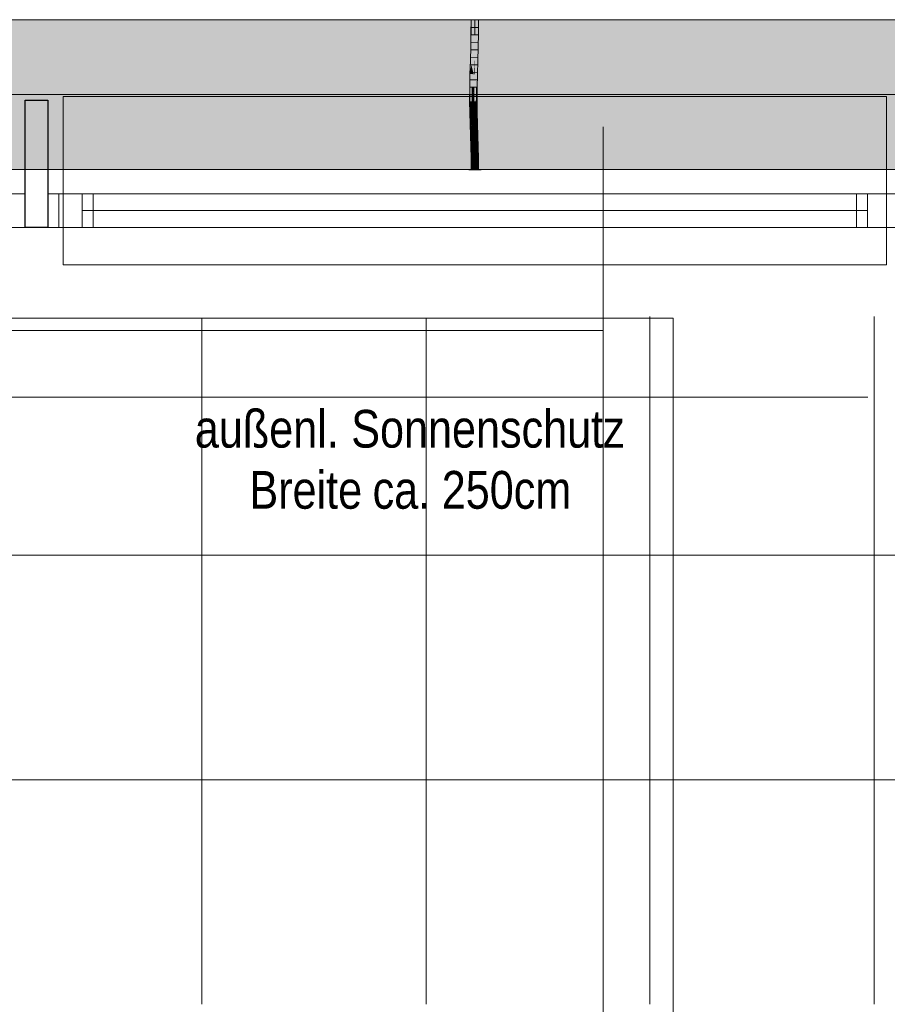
# Model space of a CAD drawing. Extents: x -420 to 300, y 62 to 1162.
# Tile 14 of 130: x -99 to -52, y 336 to 388. Entities that reach past the tile are written whole.
import ezdxf
from ezdxf.lldxf.tags import DXFTag

# ---------------------------------------------------------------- set-up
doc = ezdxf.new("R2010")
doc.units = 0
doc.layers.get('0').update_dxf_attribs({"lineweight": 35})
for name, color, linetype, lineweight, true_color in [('30 -33 Aussenwände- 7 Fassade_ Elemente', 7, 'Continuous', 9, 0x00aacc), ('30 -35 Decken- 1 Konstruktion-Träger- Stahlbeton', 7, 'grob-A06G9F4K8I', 13, 0x33aa00), ('70 -72 Beschriftung- 1 Beschriftung allgemein', 7, 'Continuous', 9, 0xff6633), ('E_Leerrohr 20', 7, 'Continuous', 13, 0xcc0099), ('E_Leerrohr 20-Shading', 7, 'Continuous', 13, 0xcc0099)]:
    doc.layers.add(name, color=color, linetype=linetype, lineweight=lineweight, true_color=true_color)
for name, color, linetype, lineweight in [('60- 61 allgemeine Ausstattung- 4 Terrassen', 7, 'Continuous', 9), ('70 -71 Achsen- 1 Gebäudeachsen', 7, 'STRICHPUNKT2-A06G9F4J8I', 18), ('Keine-1', 7, 'Continuous', 15)]:
    doc.layers.add(name, color=color, linetype=linetype, lineweight=lineweight)
doc.layers.add('iwb_Schraffur_Unterzug', color=7, linetype='Continuous', lineweight=5, true_color=0xffffcc, plot=False)
doc.styles.get("Standard").update_dxf_attribs({"font": 'ARIALN.TTF'})
tags = doc.linetypes.add('grob-A06G9F4K8I', pattern=[14, 3, -8, 3]).pattern_tags.tags
tags[8:9] = [DXFTag(74, 4), DXFTag(75, 0), DXFTag(340, '0'), DXFTag(46, 0.0), DXFTag(50, 0.0), DXFTag(44, 0.0), DXFTag(45, 0.0)]
tags[6:7] = [DXFTag(74, 4), DXFTag(75, 0), DXFTag(340, '0'), DXFTag(46, 0.0), DXFTag(50, 0.0), DXFTag(44, 0.0), DXFTag(45, 0.0)]
tags[4:5] = [DXFTag(74, 4), DXFTag(75, 0), DXFTag(340, '0'), DXFTag(46, 0.0), DXFTag(50, 0.0), DXFTag(44, 0.0), DXFTag(45, 0.0)]
tags = doc.linetypes.add('STRICHPUNKT2', pattern=[12.7, 6.35, -3.175, 0, -3.175]).pattern_tags.tags
tags[10:11] = [DXFTag(74, 4), DXFTag(75, 0), DXFTag(340, '0'), DXFTag(46, 0.0), DXFTag(50, 0.0), DXFTag(44, 0.0), DXFTag(45, 0.0)]
tags[8:9] = [DXFTag(74, 4), DXFTag(75, 0), DXFTag(340, '0'), DXFTag(46, 0.0), DXFTag(50, 0.0), DXFTag(44, 0.0), DXFTag(45, 0.0)]
tags[6:7] = [DXFTag(74, 4), DXFTag(75, 0), DXFTag(340, '0'), DXFTag(46, 0.0), DXFTag(50, 0.0), DXFTag(44, 0.0), DXFTag(45, 0.0)]
tags[4:5] = [DXFTag(74, 4), DXFTag(75, 0), DXFTag(340, '0'), DXFTag(46, 0.0), DXFTag(50, 0.0), DXFTag(44, 0.0), DXFTag(45, 0.0)]
tags = doc.linetypes.add('STRICHPUNKT2-A06G9F4J8I', pattern=[12.7, 6.35, -3.175, 0, -3.175]).pattern_tags.tags
tags[10:11] = [DXFTag(74, 4), DXFTag(75, 0), DXFTag(340, '0'), DXFTag(46, 0.0), DXFTag(50, 0.0), DXFTag(44, 0.0), DXFTag(45, 0.0)]
tags[8:9] = [DXFTag(74, 4), DXFTag(75, 0), DXFTag(340, '0'), DXFTag(46, 0.0), DXFTag(50, 0.0), DXFTag(44, 0.0), DXFTag(45, 0.0)]
tags[6:7] = [DXFTag(74, 4), DXFTag(75, 0), DXFTag(340, '0'), DXFTag(46, 0.0), DXFTag(50, 0.0), DXFTag(44, 0.0), DXFTag(45, 0.0)]
tags[4:5] = [DXFTag(74, 4), DXFTag(75, 0), DXFTag(340, '0'), DXFTag(46, 0.0), DXFTag(50, 0.0), DXFTag(44, 0.0), DXFTag(45, 0.0)]

# ---------------------------------------------------------------- blocks, each defined once
blk = doc.blocks.new('Shading-A06G9F0D8I', base_point=(-74.158, 385.538))
at = {"layer": 'E_Leerrohr 20-Shading', "color": 223, "true_color": 0xc67fb4}
for points in [[(-74.439, 388.441), (-74.498, 388.441), (-74.445, 387.719), (-74.504, 387.72)], [(-74.098, 388.441), (-74.156, 388.441), (-74.104, 387.714), (-74.163, 387.714)], [(-74.445, 387.719), (-74.504, 387.72), (-74.463, 386.995), (-74.519, 386.997)], [(-74.461, 386.995), (-74.445, 387.719), (-74.463, 386.995)], [(-74.108, 387.714), (-74.163, 387.714), (-74.135, 386.987), (-74.178, 386.988)], [(-74.119, 386.987), (-74.104, 387.714), (-74.135, 386.987), (-74.108, 387.714)], [(-74.463, 386.995), (-74.519, 386.997), (-74.485, 386.271), (-74.539, 386.272)], [(-74.485, 386.271), (-74.481, 386.271), (-74.463, 386.995), (-74.461, 386.995)], [(-74.481, 386.271), (-74.48, 386.271), (-74.461, 386.995)], [(-74.159, 386.988), (-74.178, 386.988), (-74.184, 386.263), (-74.198, 386.263)], [(-74.168, 386.262), (-74.135, 386.987), (-74.184, 386.263), (-74.159, 386.988)], [(-74.139, 386.262), (-74.119, 386.987), (-74.168, 386.262), (-74.135, 386.987)], [(-74.558, 385.547), (-74.493, 385.996), (-74.539, 386.272), (-74.485, 386.271)], [(-74.485, 386.271), (-74.493, 385.996), (-74.481, 386.271), (-74.488, 386.035)], [(-74.488, 386.035), (-74.486, 386.045), (-74.481, 386.271), (-74.48, 386.271)], [(-74.184, 386.263), (-74.198, 386.263), (-74.209, 385.539), (-74.217, 385.539)], [(-74.201, 385.539), (-74.168, 386.262), (-74.209, 385.539), (-74.184, 386.263)], [(-74.158, 385.538), (-74.139, 386.262), (-74.201, 385.539), (-74.168, 386.262)], [(-74.509, 385.546), (-74.503, 385.676), (-74.558, 385.547), (-74.493, 385.996)], [(-74.499, 385.545), (-74.486, 386.045), (-74.509, 385.546)], [(-74.493, 385.996), (-74.503, 385.676), (-74.488, 386.035), (-74.489, 385.981)], [(-74.489, 385.981), (-74.486, 386.045), (-74.488, 386.035)], [(-74.509, 385.546), (-74.558, 385.547), (-74.532, 384.819), (-74.572, 384.82)], [(-74.513, 384.819), (-74.499, 385.545), (-74.532, 384.819), (-74.509, 385.546)], [(-74.228, 384.816), (-74.209, 385.539), (-74.23, 384.816), (-74.215, 385.539)], [(-74.215, 385.539), (-74.217, 385.539), (-74.23, 384.816)], [(-74.224, 384.816), (-74.201, 385.539), (-74.228, 384.816), (-74.209, 385.539)], [(-74.224, 384.816), (-74.223, 384.816), (-74.213, 385.144)], [(-74.223, 384.816), (-74.201, 385.539), (-74.213, 385.144)], [(-74.223, 384.816), (-74.172, 384.815), (-74.201, 385.539), (-74.158, 385.538)], [(-74.535, 384.458), (-74.532, 384.819), (-74.573, 384.459), (-74.572, 384.82)], [(-74.516, 384.092), (-74.513, 384.819), (-74.537, 384.092), (-74.532, 384.819)], [(-74.232, 384.453), (-74.23, 384.453), (-74.23, 384.816), (-74.228, 384.816)], [(-74.23, 384.453), (-74.227, 384.453), (-74.228, 384.816), (-74.224, 384.816)], [(-74.227, 384.453), (-74.173, 384.452), (-74.223, 384.816), (-74.172, 384.815)], [(-74.227, 384.453), (-74.223, 384.816), (-74.226, 384.526)], [(-74.223, 384.816), (-74.224, 384.816), (-74.226, 384.526)], [(-74.537, 384.092), (-74.535, 384.458), (-74.575, 384.092), (-74.573, 384.459)], [(-74.537, 384.092), (-74.575, 384.092), (-74.524, 383.481), (-74.567, 383.48)], [(-74.508, 383.482), (-74.516, 384.092), (-74.524, 383.481), (-74.537, 384.092)], [(-74.229, 384.093), (-74.227, 384.453), (-74.233, 384.093), (-74.232, 384.453)], [(-74.229, 384.093), (-74.233, 384.093), (-74.216, 383.487), (-74.225, 383.487)], [(-74.229, 384.093), (-74.175, 384.093), (-74.227, 384.453), (-74.173, 384.452)], [(-74.167, 383.488), (-74.175, 384.093), (-74.216, 383.487), (-74.229, 384.093)], [(-74.524, 383.481), (-74.567, 383.48), (-74.498, 382.872), (-74.552, 382.87)], [(-74.493, 382.872), (-74.508, 383.482), (-74.498, 382.872), (-74.524, 383.481)], [(-74.191, 382.88), (-74.216, 383.487), (-74.211, 382.88), (-74.225, 383.487)], [(-74.225, 383.487), (-74.225, 383.487), (-74.211, 382.88)], [(-74.152, 382.881), (-74.167, 383.488), (-74.191, 382.88), (-74.216, 383.487)], [(-74.552, 382.87), (-74.531, 382.703), (-74.498, 382.872), (-74.49, 382.703)], [(-74.531, 382.703), (-74.552, 382.87), (-74.547, 382.702)], [(-74.534, 382.261), (-74.475, 382.263), (-74.547, 382.702), (-74.531, 382.703)], [(-74.531, 382.703), (-74.475, 382.263), (-74.49, 382.703), (-74.486, 382.633)], [(-74.486, 382.633), (-74.493, 382.872), (-74.498, 382.872)], [(-74.205, 382.705), (-74.182, 382.705), (-74.211, 382.88), (-74.191, 382.88)], [(-74.193, 382.271), (-74.16, 382.272), (-74.205, 382.705), (-74.182, 382.705)], [(-74.182, 382.705), (-74.147, 382.706), (-74.191, 382.88), (-74.152, 382.881)], [(-74.16, 382.272), (-74.134, 382.273), (-74.182, 382.705), (-74.147, 382.706)], [(-74.475, 382.263), (-74.534, 382.261), (-74.458, 381.655), (-74.516, 381.654)], [(-74.16, 382.272), (-74.193, 382.271), (-74.13, 381.663), (-74.175, 381.662)], [(-74.116, 381.664), (-74.134, 382.273), (-74.13, 381.663), (-74.16, 382.272)], [(-74.458, 381.655), (-74.516, 381.654), (-74.446, 381.048), (-74.503, 381.047)], [(-74.444, 381.048), (-74.458, 381.655), (-74.446, 381.048), (-74.458, 381.655)], [(-74.13, 381.663), (-74.175, 381.662), (-74.107, 381.053), (-74.162, 381.052)], [(-74.103, 381.053), (-74.116, 381.664), (-74.107, 381.053), (-74.13, 381.663)], [(-74.446, 381.048), (-74.503, 381.047), (-74.443, 380.441), (-74.498, 380.441)], [(-74.443, 380.441), (-74.441, 380.441), (-74.446, 381.048), (-74.444, 381.048)], [(-74.441, 380.441), (-74.439, 380.441), (-74.444, 381.048)], [(-74.098, 380.441), (-74.107, 381.053), (-74.156, 380.441), (-74.162, 381.052)], [(-74.098, 380.441), (-74.103, 381.053), (-74.107, 381.053)]]:
    blk.add_solid(points, dxfattribs=at)
at = {"layer": 'E_Leerrohr 20-Shading', "color": 231, "true_color": 0xe17fc9}
for points in [[(-74.298, 388.441), (-74.439, 388.441), (-74.304, 387.717), (-74.445, 387.719)], [(-74.298, 388.441), (-74.304, 387.717), (-74.3, 387.716)], [(-74.3, 387.716), (-74.293, 387.716), (-74.298, 388.441)], [(-74.293, 387.716), (-74.163, 387.714), (-74.298, 388.441), (-74.156, 388.441)], [(-74.304, 387.717), (-74.445, 387.719), (-74.319, 386.992), (-74.461, 386.995)], [(-74.304, 387.717), (-74.319, 386.992), (-74.315, 386.992)], [(-74.315, 386.992), (-74.304, 386.991), (-74.304, 387.717), (-74.3, 387.716)], [(-74.3, 387.716), (-74.304, 386.991), (-74.293, 387.716), (-74.282, 386.991)], [(-74.282, 386.991), (-74.178, 386.988), (-74.293, 387.716), (-74.163, 387.714)], [(-74.341, 386.992), (-74.461, 386.995), (-74.352, 386.267), (-74.48, 386.271)], [(-74.339, 386.267), (-74.319, 386.992), (-74.352, 386.267), (-74.341, 386.992)], [(-74.319, 386.992), (-74.339, 386.267), (-74.337, 386.267)], [(-74.328, 386.267), (-74.315, 386.992), (-74.337, 386.267), (-74.319, 386.992)], [(-74.328, 386.267), (-74.31, 386.266), (-74.315, 386.992), (-74.304, 386.991)], [(-74.304, 386.991), (-74.31, 386.266), (-74.282, 386.991), (-74.269, 386.265)], [(-74.269, 386.265), (-74.198, 386.263), (-74.282, 386.991), (-74.178, 386.988)], [(-74.486, 386.045), (-74.363, 385.561), (-74.48, 386.271), (-74.352, 386.267)], [(-74.363, 385.561), (-74.358, 385.542), (-74.352, 386.267), (-74.339, 386.267)], [(-74.337, 386.267), (-74.339, 386.267), (-74.354, 385.542), (-74.358, 385.542)], [(-74.34, 385.542), (-74.328, 386.267), (-74.354, 385.542), (-74.337, 386.267)], [(-74.328, 386.267), (-74.332, 386.002), (-74.31, 386.266), (-74.312, 386.002)], [(-74.31, 386.266), (-74.315, 385.541), (-74.269, 386.265), (-74.255, 385.54)], [(-74.255, 385.54), (-74.217, 385.539), (-74.269, 386.265), (-74.198, 386.263)], [(-74.486, 386.045), (-74.499, 385.545), (-74.477, 385.545)], [(-74.477, 385.545), (-74.363, 385.542), (-74.486, 386.045), (-74.363, 385.561)], [(-74.363, 385.542), (-74.358, 385.542), (-74.363, 385.561)], [(-74.332, 386.002), (-74.34, 385.542), (-74.312, 386.002), (-74.315, 385.541)], [(-74.477, 385.545), (-74.499, 385.545), (-74.467, 384.818), (-74.513, 384.819)], [(-74.467, 384.818), (-74.372, 384.817), (-74.477, 385.545), (-74.363, 385.542)], [(-74.372, 384.817), (-74.358, 385.542), (-74.363, 385.542)], [(-74.354, 385.542), (-74.358, 385.542), (-74.369, 384.817), (-74.372, 384.817)], [(-74.35, 384.817), (-74.34, 385.542), (-74.369, 384.817), (-74.354, 385.542)], [(-74.35, 384.817), (-74.319, 384.817), (-74.34, 385.542), (-74.315, 385.541)], [(-74.315, 385.541), (-74.319, 384.817), (-74.255, 385.54), (-74.245, 384.816)], [(-74.255, 385.54), (-74.245, 384.816), (-74.217, 385.539), (-74.238, 384.816)], [(-74.467, 384.818), (-74.513, 384.819), (-74.465, 384.092), (-74.516, 384.092)], [(-74.373, 384.456), (-74.372, 384.817), (-74.466, 384.457), (-74.467, 384.818)], [(-74.373, 384.456), (-74.353, 384.455), (-74.369, 384.817), (-74.35, 384.817)], [(-74.369, 384.817), (-74.372, 384.817), (-74.373, 384.456)], [(-74.35, 384.817), (-74.354, 384.289), (-74.319, 384.817), (-74.32, 384.289)], [(-74.245, 384.816), (-74.319, 384.817), (-74.246, 384.093), (-74.32, 384.093)], [(-74.245, 384.816), (-74.246, 384.093), (-74.244, 384.197)], [(-74.238, 384.816), (-74.245, 384.816), (-74.242, 384.712)], [(-74.242, 384.712), (-74.245, 384.816), (-74.245, 384.609)], [(-74.232, 384.453), (-74.242, 384.712), (-74.243, 384.093), (-74.245, 384.609)], [(-74.23, 384.816), (-74.238, 384.816), (-74.232, 384.453), (-74.242, 384.712)], [(-74.465, 384.092), (-74.516, 384.092), (-74.471, 383.482), (-74.508, 383.482)], [(-74.471, 383.482), (-74.369, 383.484), (-74.465, 384.092), (-74.382, 384.093)], [(-74.466, 384.457), (-74.465, 384.092), (-74.386, 384.456), (-74.382, 384.093)], [(-74.382, 384.093), (-74.375, 384.093), (-74.386, 384.456), (-74.373, 384.456)], [(-74.382, 384.093), (-74.369, 383.484), (-74.378, 384.093), (-74.367, 383.484)], [(-74.367, 383.484), (-74.375, 384.093), (-74.378, 384.093)], [(-74.355, 384.093), (-74.373, 384.456), (-74.375, 384.093)], [(-74.355, 384.093), (-74.375, 384.093), (-74.354, 383.484), (-74.367, 383.484)], [(-74.373, 384.456), (-74.355, 384.093), (-74.353, 384.455)], [(-74.354, 384.289), (-74.355, 384.093), (-74.32, 384.289), (-74.32, 384.093)], [(-74.354, 383.484), (-74.318, 383.485), (-74.355, 384.093), (-74.32, 384.093)], [(-74.246, 384.093), (-74.32, 384.093), (-74.261, 383.486), (-74.318, 383.485)], [(-74.258, 383.486), (-74.243, 384.093), (-74.261, 383.486), (-74.246, 384.093)], [(-74.243, 384.093), (-74.258, 383.486), (-74.245, 383.957)], [(-74.233, 384.093), (-74.245, 383.957), (-74.238, 383.487), (-74.249, 383.486)], [(-74.246, 384.093), (-74.243, 384.093), (-74.244, 384.197)], [(-74.243, 384.093), (-74.245, 383.957), (-74.241, 384.093)], [(-74.245, 383.957), (-74.233, 384.093), (-74.241, 384.093)], [(-74.232, 384.453), (-74.243, 384.093), (-74.241, 384.093)], [(-74.236, 384.29), (-74.241, 384.093), (-74.232, 384.29), (-74.233, 384.093)], [(-74.233, 384.093), (-74.238, 383.487), (-74.225, 383.487)], [(-74.232, 384.453), (-74.236, 384.29), (-74.232, 384.29)], [(-74.471, 383.482), (-74.508, 383.482), (-74.481, 382.872), (-74.493, 382.872)], [(-74.481, 382.872), (-74.352, 382.876), (-74.471, 383.482), (-74.369, 383.484)], [(-74.352, 382.876), (-74.367, 383.484), (-74.369, 383.484)], [(-74.354, 383.484), (-74.367, 383.484), (-74.349, 382.876), (-74.352, 382.876)], [(-74.349, 382.876), (-74.314, 382.877), (-74.354, 383.484), (-74.318, 383.485)], [(-74.258, 383.486), (-74.318, 383.485), (-74.276, 382.878), (-74.314, 382.877)], [(-74.249, 383.486), (-74.258, 383.486), (-74.259, 382.878), (-74.276, 382.878)], [(-74.249, 383.486), (-74.259, 382.878), (-74.238, 383.487), (-74.244, 382.879)], [(-74.258, 383.486), (-74.249, 383.486), (-74.245, 383.957)], [(-74.238, 383.487), (-74.244, 382.879), (-74.225, 383.487), (-74.219, 382.879)], [(-74.219, 382.879), (-74.211, 382.88), (-74.225, 383.487)], [(-74.481, 382.872), (-74.493, 382.872), (-74.486, 382.633)], [(-74.486, 382.633), (-74.334, 382.267), (-74.485, 382.703), (-74.347, 382.704)], [(-74.334, 382.267), (-74.486, 382.633), (-74.475, 382.263)], [(-74.347, 382.704), (-74.352, 382.876), (-74.485, 382.703), (-74.481, 382.872)], [(-74.349, 382.876), (-74.352, 382.876), (-74.347, 382.704)], [(-74.347, 382.704), (-74.311, 382.604), (-74.349, 382.876), (-74.314, 382.877)], [(-74.334, 382.267), (-74.308, 382.268), (-74.347, 382.704), (-74.311, 382.604)], [(-74.276, 382.878), (-74.314, 382.877), (-74.278, 382.821)], [(-74.278, 382.821), (-74.314, 382.877), (-74.287, 382.537), (-74.311, 382.604)], [(-74.287, 382.537), (-74.311, 382.604), (-74.296, 382.268), (-74.308, 382.268)], [(-74.272, 382.269), (-74.268, 382.482), (-74.296, 382.268), (-74.287, 382.537)], [(-74.268, 382.482), (-74.261, 382.793), (-74.287, 382.537), (-74.278, 382.821)], [(-74.261, 382.793), (-74.259, 382.878), (-74.278, 382.821), (-74.276, 382.878)], [(-74.25, 382.431), (-74.268, 382.482), (-74.251, 382.27), (-74.272, 382.269)], [(-74.246, 382.769), (-74.261, 382.793), (-74.25, 382.431), (-74.268, 382.482)], [(-74.244, 382.879), (-74.259, 382.878), (-74.246, 382.769), (-74.261, 382.793)], [(-74.251, 382.27), (-74.213, 382.271), (-74.25, 382.431), (-74.214, 382.331)], [(-74.25, 382.431), (-74.214, 382.331), (-74.246, 382.769), (-74.218, 382.724)], [(-74.246, 382.769), (-74.218, 382.724), (-74.244, 382.879), (-74.219, 382.879)], [(-74.218, 382.724), (-74.205, 382.705), (-74.219, 382.879), (-74.211, 382.88)], [(-74.214, 382.331), (-74.212, 382.325), (-74.218, 382.724), (-74.205, 382.705)], [(-74.212, 382.325), (-74.193, 382.271), (-74.205, 382.705)], [(-74.334, 382.267), (-74.475, 382.263), (-74.316, 381.659), (-74.458, 381.655)], [(-74.308, 382.268), (-74.334, 382.267), (-74.303, 381.659), (-74.316, 381.659)], [(-74.296, 382.268), (-74.308, 382.268), (-74.306, 381.957)], [(-74.272, 382.269), (-74.296, 382.268), (-74.303, 381.659), (-74.306, 381.957)], [(-74.272, 382.269), (-74.303, 381.659), (-74.285, 381.659)], [(-74.272, 382.269), (-74.285, 381.659), (-74.251, 382.27), (-74.258, 381.66)], [(-74.258, 381.66), (-74.223, 381.661), (-74.251, 382.27), (-74.213, 382.271)], [(-74.223, 381.661), (-74.175, 381.662), (-74.213, 382.271), (-74.193, 382.271)], [(-74.213, 382.271), (-74.213, 382.271), (-74.214, 382.331), (-74.212, 382.325)], [(-74.213, 382.271), (-74.193, 382.271), (-74.212, 382.325)], [(-74.316, 381.659), (-74.458, 381.655), (-74.303, 381.05), (-74.444, 381.048)], [(-74.3, 381.05), (-74.299, 381.05), (-74.316, 381.659), (-74.303, 381.659)], [(-74.316, 381.659), (-74.316, 381.659), (-74.3, 381.05), (-74.303, 381.05)], [(-74.285, 381.659), (-74.303, 381.659), (-74.294, 381.05), (-74.299, 381.05)], [(-74.258, 381.66), (-74.285, 381.659), (-74.264, 381.051), (-74.294, 381.05)], [(-74.232, 381.051), (-74.223, 381.661), (-74.264, 381.051), (-74.258, 381.66)], [(-74.232, 381.051), (-74.162, 381.052), (-74.223, 381.661), (-74.175, 381.662)], [(-74.303, 381.05), (-74.444, 381.048), (-74.298, 380.441), (-74.439, 380.441)], [(-74.303, 381.05), (-74.299, 380.757), (-74.3, 381.05), (-74.299, 380.985)], [(-74.303, 381.05), (-74.298, 380.441), (-74.299, 380.757)], [(-74.299, 381.05), (-74.3, 381.05), (-74.299, 380.985)], [(-74.294, 381.05), (-74.299, 381.05), (-74.295, 380.826)], [(-74.299, 380.985), (-74.296, 380.799), (-74.299, 381.05), (-74.295, 380.826)], [(-74.299, 380.757), (-74.297, 380.629), (-74.299, 380.985), (-74.296, 380.799)], [(-74.296, 380.799), (-74.289, 380.441), (-74.295, 380.826)], [(-74.232, 381.051), (-74.294, 381.05), (-74.289, 380.441), (-74.295, 380.826)], [(-74.232, 381.051), (-74.289, 380.441), (-74.239, 380.441)], [(-74.239, 380.441), (-74.156, 380.441), (-74.232, 381.051), (-74.162, 381.052)], [(-74.298, 380.441), (-74.297, 380.629), (-74.299, 380.757)], [(-74.289, 380.441), (-74.296, 380.799), (-74.298, 380.441)]]:
    blk.add_solid(points, dxfattribs=at)
blk = doc.blocks.new('Shading-A06G9F0F8I', base_point=(-74.292, 380.441))
at = {"layer": 'E_Leerrohr 20-Shading', "color": 213, "true_color": 0xd67fc0}
for points in [[(-74.298, 381.051), (-74.298, 381.229), (-74.498, 380.441), (-74.498, 381.229)], [(-74.298, 381.051), (-74.498, 380.441), (-74.311, 380.441)], [(-74.311, 380.441), (-74.303, 380.441), (-74.298, 381.051), (-74.298, 380.809)], [(-74.298, 381.051), (-74.21, 380.783), (-74.298, 381.229), (-74.203, 381.229)], [(-74.292, 380.441), (-74.215, 380.441), (-74.298, 381.051), (-74.21, 380.783)], [(-74.298, 381.051), (-74.298, 380.441), (-74.292, 380.441)], [(-74.21, 380.783), (-74.098, 380.441), (-74.203, 381.229), (-74.098, 381.229)], [(-74.298, 380.441), (-74.628, 380.441), (-74.298, 380.429), (-74.628, 380.429)], [(-74.303, 380.441), (-74.298, 380.441), (-74.298, 380.809)], [(-74.226, 380.441), (-74.298, 380.441), (-74.226, 380.429), (-74.298, 380.429)], [(-73.968, 380.429), (-73.968, 380.441), (-74.226, 380.429), (-74.226, 380.441)], [(-74.215, 380.441), (-74.098, 380.441), (-74.21, 380.783)]]:
    blk.add_solid(points, dxfattribs=at)
blk = doc.blocks.new('Shading-A06G9F0H8I', base_point=(-74.298, 388.441))
at = {"layer": 'E_Leerrohr 20-Shading', "color": 213, "true_color": 0xd67fc0}
for points in [[(-74.628, 388.441), (-74.298, 388.441), (-74.628, 388.453), (-74.298, 388.453)], [(-74.498, 387.653), (-74.298, 387.653), (-74.498, 388.441), (-74.298, 388.441)], [(-74.298, 388.453), (-74.298, 388.441), (-74.206, 388.453), (-74.206, 388.441)], [(-74.298, 388.441), (-74.298, 387.653), (-74.098, 388.441), (-74.109, 387.653)], [(-74.206, 388.441), (-73.968, 388.441), (-74.206, 388.453), (-73.968, 388.453)], [(-74.109, 387.653), (-74.098, 387.653), (-74.098, 388.441)]]:
    blk.add_solid(points, dxfattribs=at)
blk = doc.blocks.new('Referenz-A06G9F4L8I')
at = {"layer": '30 -33 Aussenwände- 7 Fassade_ Elemente', "color": 0, "linetype": 'Continuous', "lineweight": -2, "ltscale": 0.25}
for p, q in [((-98.331, 377.353), (-98.331, 384.153)), ((-98.331, 384.153), (-97.131, 384.153)), ((-97.131, 384.153), (-97.131, 377.353)), ((-97.131, 377.353), (-98.331, 377.353))]:
    blk.add_line(p, q, dxfattribs=at)
at = {"layer": '30 -33 Aussenwände- 7 Fassade_ Elemente', "color": 0}
for p, q in [((-96.298, 384.353), (-96.298, 379.153)), ((-52.298, 384.353), (-96.298, 384.353)), ((-52.298, 379.153), (-52.298, 384.353)), ((-94.698, 379.153), (-96.298, 379.153)), ((-96.298, 379.153), (-96.298, 377.353)), ((-94.698, 379.153), (-53.898, 379.153)), ((-94.698, 377.353), (-94.698, 379.153)), ((-53.898, 379.153), (-53.898, 377.353)), ((-53.898, 379.153), (-52.298, 379.153)), ((-52.298, 379.153), (-52.298, 377.353)), ((-94.698, 378.253), (-53.898, 378.253)), ((-96.298, 377.353), (-94.698, 377.353)), ((-96.298, 375.353), (-96.298, 377.353)), ((-53.898, 377.353), (-94.698, 377.353)), ((-52.298, 377.353), (-53.898, 377.353)), ((-52.298, 377.353), (-52.298, 375.353)), ((-52.298, 375.353), (-96.298, 375.353))]:
    blk.add_line(p, q, dxfattribs=at)
at = {"layer": '30 -33 Aussenwände- 7 Fassade_ Elemente', "color": 0, "linetype": 'Continuous', "lineweight": 18, "ltscale": 0.18}
for p, q in [((-100.131, 379.153), (-98.331, 379.153)), ((-98.331, 379.153), (-98.331, 377.353)), ((-95.298, 379.153), (-97.131, 379.153)), ((-97.131, 379.153), (-97.131, 377.353)), ((-95.298, 377.353), (-95.298, 379.153)), ((-51.464, 379.153), (-53.298, 379.153)), ((-53.298, 379.153), (-53.298, 377.353)), ((-95.298, 378.253), (-53.298, 378.253)), ((-98.331, 377.353), (-100.131, 377.353)), ((-97.131, 377.353), (-95.298, 377.353)), ((-53.298, 377.353), (-51.464, 377.353))]:
    blk.add_line(p, q, dxfattribs=at)
at = {"layer": '30 -33 Aussenwände- 7 Fassade_ Elemente', "color": 0, "linetype": 'Continuous', "ltscale": 0.13}
for p, q in [((-96.531, 379.153), (-96.531, 377.353)), ((-52.064, 379.153), (-96.531, 379.153)), ((-96.531, 377.353), (-52.064, 377.353))]:
    blk.add_line(p, q, dxfattribs=at)
at = {"layer": '30 -33 Aussenwände- 7 Fassade_ Elemente', "color": 0, "linetype": 'grob-A06G9F4K8I', "ltscale": 0.13}
for p, q in [((-149.298, 372.513), (-63.698, 372.513)), ((-63.698, 372.513), (-63.698, 263.853))]:
    blk.add_line(p, q, dxfattribs=at)
at = {"layer": '30 -35 Decken- 1 Konstruktion-Träger- Stahlbeton', "color": 0}
for p, q in [((-298.298, 388.453), (-2.298, 388.453)), ((-298.298, 380.453), (-2.298, 380.453))]:
    blk.add_line(p, q, dxfattribs=at)
at = {"layer": '60- 61 allgemeine Ausstattung- 4 Terrassen', "color": 0, "linetype": 'grob-A06G9F4K8I', "ltscale": 0.13}
blk.add_line((-67.443, 382.726), (-67.443, 264.653), dxfattribs=at)
at = {"layer": '60- 61 allgemeine Ausstattung- 4 Terrassen', "color": 0}
for p, q in [((-88.898, 335.853), (-88.898, 372.513)), ((-76.898, 335.853), (-76.898, 372.513)), ((-307.698, 371.853), (-67.443, 371.853)), ((-307.698, 359.853), (-67.443, 359.853)), ((-307.698, 347.853), (-67.443, 347.853))]:
    blk.add_line(p, q, dxfattribs=at)
at = {"layer": '70 -71 Achsen- 1 Gebäudeachsen', "color": 0, "linetype": 'STRICHPUNKT2-A06G9F4J8I', "ltscale": 0.18}
blk.add_line((-387.238, 384.453), (76.501, 384.453), dxfattribs=at)
at = {"layer": '70 -72 Beschriftung- 1 Beschriftung allgemein', "color": 0, "linetype": 'Continuous', "ltscale": 0.13}
blk.add_line((-53.291, 368.283), (-100.291, 368.283), dxfattribs=at)
at = {"layer": 'Keine-1', "color": 0}
for p, q in [((-64.95, 335.853), (-64.95, 372.592)), ((-52.95, 335.853), (-52.95, 372.592)), ((-67.443, 359.853), (-10.238, 359.853)), ((-67.443, 347.853), (-10.238, 347.853))]:
    blk.add_line(p, q, dxfattribs=at)
at = {"layer": '70 -72 Beschriftung- 1 Beschriftung allgemein', "color": 0, "linetype": 'Continuous', "ltscale": 0.13, "char_height": 2.01377, "attachment_point": 1}
for s, insert in [('{\\fArial Narrow;außenl.}', (-89.267, 367.606)), ('{\\fArial Narrow;Sonnenschutz}', (-80.906, 367.606)), ('{\\fArial Narrow;Breite}', (-86.349, 364.343)), ('{\\fArial Narrow;250cm}', (-76.068, 364.343)), ('{\\fArial Narrow;ca.}', (-79.763, 364.343))]:
    blk.add_mtext(s, dxfattribs=dict(at, insert=insert))
blk = doc.blocks.new('Referenz-A06G9F4N8I')
at = {"layer": 'iwb_Schraffur_Unterzug', "linetype": 'Continuous', "ltscale": 0.13}
blk.add_hatch(color=256, dxfattribs=at).paths.add_polyline_path([(-298.298, 384.453), (-298.298, 388.453), (-2.298, 388.453), (-2.298, 380.453), (-298.298, 380.453)])
blk = doc.blocks.new('Flexrohr-A06G9FBR8I')
at = {"color": 0, "linetype": 'ByBlock', "lineweight": -2, "ltscale": 0.13}
for p, q in [((-74.498, 388.441), (-74.504, 387.72)), ((-74.498, 388.441), (-74.098, 388.441)), ((-74.098, 388.441), (-74.104, 387.714)), ((-74.504, 387.72), (-74.519, 386.997)), ((-74.489, 388.043), (-74.113, 388.04)), ((-74.104, 387.714), (-74.119, 386.987)), ((-74.502, 387.245), (-74.126, 387.238)), ((-74.494, 387.644), (-74.118, 387.638)), ((-74.519, 386.997), (-74.539, 386.272)), ((-74.511, 386.846), (-74.135, 386.837)), ((-74.119, 386.987), (-74.139, 386.262)), ((-74.539, 386.272), (-74.558, 385.547)), ((-74.522, 386.447), (-74.146, 386.437)), ((-74.139, 386.262), (-74.158, 385.538)), ((-74.543, 385.646), (-74.167, 385.638)), ((-74.533, 386.047), (-74.157, 386.037)), ((-74.558, 385.547), (-74.572, 384.82)), ((-74.552, 385.246), (-74.176, 385.239)), ((-74.158, 385.538), (-74.172, 384.815)), ((-74.572, 384.82), (-74.575, 384.092)), ((-74.559, 384.844), (-74.183, 384.84)), ((-74.172, 384.815), (-74.175, 384.093)), ((-74.575, 384.092), (-74.567, 383.48)), ((-74.562, 384.041), (-74.186, 384.043)), ((-74.561, 384.443), (-74.185, 384.442)), ((-74.175, 384.093), (-74.167, 383.488)), ((-74.567, 383.48), (-74.552, 382.87)), ((-74.557, 383.64), (-74.181, 383.645)), ((-74.167, 383.488), (-74.152, 382.881)), ((-74.549, 383.238), (-74.173, 383.247)), ((-74.552, 382.87), (-74.534, 382.261)), ((-74.539, 382.837), (-74.163, 382.848)), ((-74.527, 382.437), (-74.151, 382.448)), ((-74.152, 382.881), (-74.134, 382.273)), ((-74.534, 382.261), (-74.516, 381.654)), ((-74.515, 382.038), (-74.14, 382.048)), ((-74.134, 382.273), (-74.116, 381.664)), ((-74.516, 381.654), (-74.503, 381.047)), ((-74.504, 381.638), (-74.128, 381.648)), ((-74.116, 381.664), (-74.103, 381.053)), ((-74.503, 381.047), (-74.498, 380.441)), ((-74.495, 381.24), (-74.119, 381.247)), ((-74.489, 380.841), (-74.113, 380.845)), ((-74.103, 381.053), (-74.098, 380.441)), ((-74.498, 380.441), (-74.098, 380.441)), ((-74.486, 380.443), (-74.11, 380.443))]:
    blk.add_line(p, q, dxfattribs=at)
blk = doc.blocks.new('Enddeckel-A06G9FBV8I')
at = {"color": 0, "linetype": 'ByBlock', "lineweight": -2, "ltscale": 0.13}
for p, q in [((-74.498, 381.229), (-74.498, 380.441)), ((-74.381, 381.229), (-74.498, 381.229)), ((-74.215, 381.229), (-74.381, 381.229)), ((-74.098, 381.229), (-74.215, 381.229)), ((-74.098, 380.441), (-74.098, 381.229)), ((-74.628, 380.441), (-74.628, 380.429)), ((-74.434, 380.441), (-74.628, 380.441)), ((-74.434, 380.429), (-74.628, 380.429)), ((-74.381, 380.441), (-74.498, 380.441)), ((-74.161, 380.441), (-74.434, 380.441)), ((-74.161, 380.429), (-74.434, 380.429)), ((-74.215, 380.441), (-74.381, 380.441)), ((-74.098, 380.441), (-74.215, 380.441)), ((-73.968, 380.441), (-74.161, 380.441)), ((-73.968, 380.429), (-74.161, 380.429)), ((-73.968, 380.429), (-73.968, 380.441))]:
    blk.add_line(p, q, dxfattribs=at)
at = {"color": 0, "linetype": 'STRICHPUNKT2', "lineweight": 5, "ltscale": 0.13}
blk.add_line((-74.298, 380.441), (-74.298, 381.229), dxfattribs=at)
blk = doc.blocks.new('Enddeckel-A06G9FBX8I')
at = {"color": 0, "linetype": 'ByBlock', "lineweight": -2, "ltscale": 0.13}
for p, q in [((-74.628, 388.453), (-74.628, 388.441)), ((-74.628, 388.453), (-74.434, 388.453)), ((-74.628, 388.441), (-74.434, 388.441)), ((-74.498, 388.441), (-74.498, 387.653)), ((-74.498, 388.441), (-74.381, 388.441)), ((-74.434, 388.453), (-74.161, 388.453)), ((-74.434, 388.441), (-74.161, 388.441)), ((-74.381, 388.441), (-74.215, 388.441)), ((-74.215, 388.441), (-74.098, 388.441)), ((-74.161, 388.453), (-73.968, 388.453)), ((-74.161, 388.441), (-73.968, 388.441)), ((-74.098, 387.653), (-74.098, 388.441)), ((-73.968, 388.441), (-73.968, 388.453)), ((-74.498, 387.653), (-74.381, 387.653)), ((-74.381, 387.653), (-74.215, 387.653)), ((-74.215, 387.653), (-74.098, 387.653))]:
    blk.add_line(p, q, dxfattribs=at)
at = {"color": 0, "linetype": 'STRICHPUNKT2', "lineweight": 5, "ltscale": 0.13}
blk.add_line((-74.298, 388.441), (-74.298, 387.653), dxfattribs=at)

msp = doc.modelspace()

# ---------------------------------------------------------------- block references
at = {"color": 8, "lineweight": 25, "ltscale": 0.25, "true_color": 0x808080}
for name in ['Referenz-A06G9F4L8I', 'Referenz-A06G9F4N8I']:
    msp.add_blockref(name, (0, 0), dxfattribs=at)
at = {"layer": 'E_Leerrohr 20'}
for name, p in [('Shading-A06G9F0H8I', (-74.298, 388.441)), ('Shading-A06G9F0D8I', (-74.158, 385.538)), ('Shading-A06G9F0F8I', (-74.292, 380.441))]:
    msp.add_blockref(name, p, dxfattribs=at)
at = {"layer": 'E_Leerrohr 20', "ltscale": 0.13}
for name in ['Enddeckel-A06G9FBX8I', 'Flexrohr-A06G9FBR8I', 'Enddeckel-A06G9FBV8I']:
    msp.add_blockref(name, (0, 0), dxfattribs=at)

doc.saveas('drawing.dxf')
